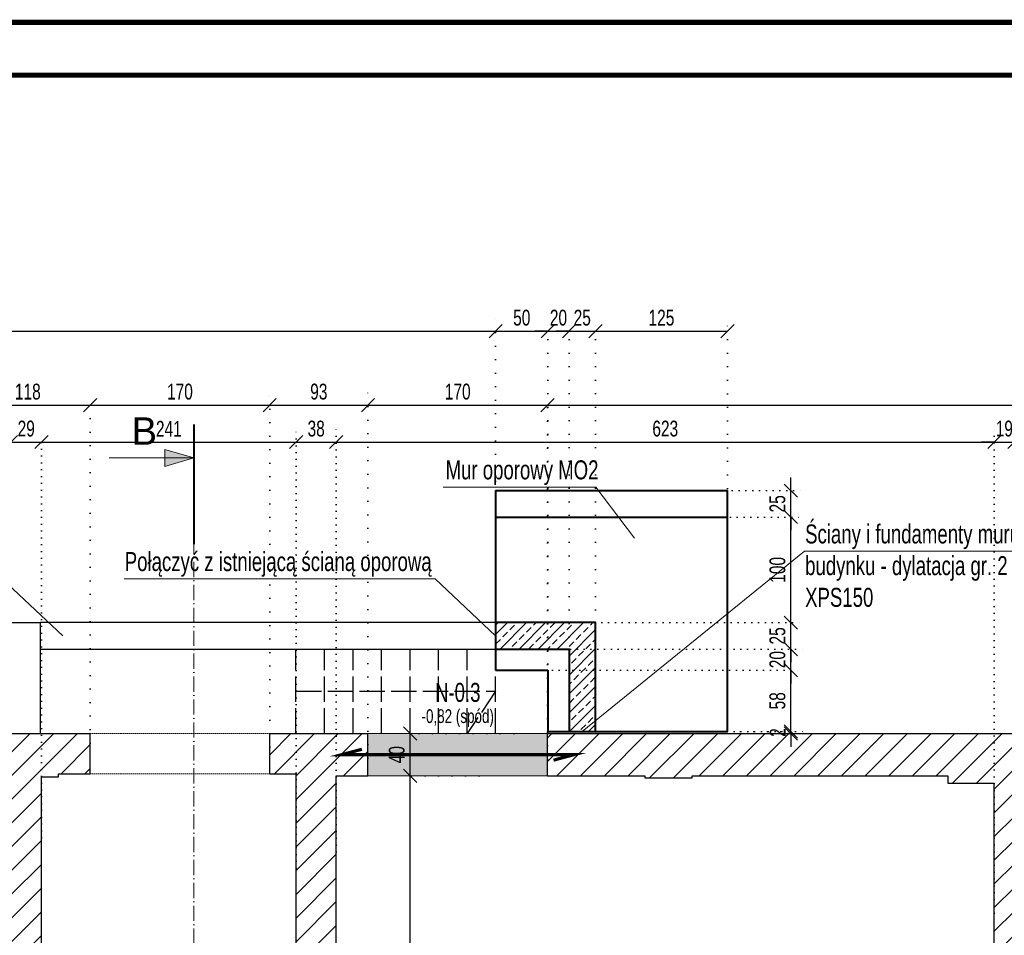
# Model space of a CAD drawing. Header units: millimetres. Extents: x 11149 to 111407, y -107619 to -23630.
# Tile 137 of 245: x 14237 to 15169, y -24497 to -23630. Entities that reach past the tile are written whole.
import ezdxf
from ezdxf.enums import TextEntityAlignment as Align

# ---------------------------------------------------------------- set-up
doc = ezdxf.new("R2010")
doc.units = ezdxf.units.MM
doc.header["$LTSCALE"] = 2
for name, pattern in [('ACAD_ISO02W100', [15, 12, -3]), ('ACAD_ISO10W100', [18, 12, -3, 0, -3]), ('DOT', [6.35, 0, -6.35]), ('HIDDEN', [9.525, 6.35, -3.175])]:
    doc.linetypes.add(name, pattern=pattern)
doc.layers.get('0').update_dxf_attribs({"plot": 0})
doc.layers.get('Defpoints').update_dxf_attribs({"color": 1})
for name, color, linetype, lineweight in [('0_OPIS', 7, 'Continuous', 13), ('A_TXT', 7, 'Continuous', 0), ('A_WYBURZENIA', 6, 'Continuous', 0), ('A_ściany mur', 2, 'Continuous', 30), ('e-cad_opisyNadproża', 7, 'Continuous', 9), ('e-cad_wymiary', 4, 'Continuous', 9), ('Opisy', 7, 'Continuous', 13)]:
    doc.layers.add(name, color=color, linetype=linetype, lineweight=lineweight)
doc.layers.add('3DPLAN_A_KRESKOWANIE 1', color=253, linetype='Continuous')
doc.layers.add('A_SCHODY', color=6, linetype='Continuous')
doc.styles.add('e-cad_1', font='arial.ttf', dxfattribs={"width": 0.7})
doc.styles.add('TABEL1', font='txt')
doc.dimstyles.new('e-cad_1_100_[cm]', dxfattribs={"dimscale": 10, "dimtxt": 1.5, "dimasz": 1.25, "dimexe": 1.25, "dimexo": 0.625, "dimgap": 0.5, "dimtad": 1, "dimdec": 0, "dimrnd": 1, "dimzin": 1, "dimtxsty": 'e-cad_1', "dimblk": 'OBLIQUE', "dimcen": 2.5, "dimclrd": 256, "dimclre": 252, "dimclrt": 7, "dimadec": 0, "dimazin": 0, "dimtfac": 1, "dimtix": 1, "dimtmove": 2, "dimatfit": 3, "dimldrblk": 'NONE', "dimfxl": 60, "dimfxlon": 1, "dimarcsym": 0})
pattern_1 = [(45, (12744.33, -25853.178), (-11.22532, 11.22532), [])]

# ---------------------------------------------------------------- blocks, each defined once
blk = doc.blocks.new('_OBLIQUE')
at = {"color": 0, "linetype": 'ByBlock', "lineweight": -2}
blk.add_line((-0.5, -0.5), (0.5, 0.5), dxfattribs=at)
blk = doc.blocks.new('*D951')
at = {"layer": 'Defpoints', "color": 0}
for p in [(14303.61, -23994.89), (14185.61, -24316.29), (14303.61, -24321.08)]:
    blk.add_point(p, dxfattribs=at)
at = {"layer": 'e-cad_wymiary', "color": 252, "linetype": 'DOT', "lineweight": -2}
for p, q in [((14185.61, -24310.04), (14185.61, -23982.39)), ((14303.61, -24314.83), (14303.61, -23982.39))]:
    blk.add_line(p, q, dxfattribs=at)
at = {"layer": 'e-cad_wymiary', "lineweight": -2}
blk.add_line((14185.61, -23994.89), (14303.61, -23994.89), dxfattribs=at)
at = {"layer": 'e-cad_wymiary', "lineweight": -2, "xscale": 12.5, "yscale": 12.5, "zscale": 12.5, "rotation": 180}
blk.add_blockref('_OBLIQUE', (14185.61, -23994.89), dxfattribs=at)
at = {"layer": 'e-cad_wymiary', "lineweight": -2, "xscale": 12.5, "yscale": 12.5, "zscale": 12.5}
blk.add_blockref('_OBLIQUE', (14303.61, -23994.89), dxfattribs=at)
at = {"layer": 'e-cad_wymiary', "color": 7, "insert": (14244.61, -23982.23), "char_height": 15, "attachment_point": 5, "style": 'e-cad_1'}
blk.add_mtext('118', dxfattribs=at)
blk = doc.blocks.new('_None')
blk = doc.blocks.new('*D952')
at = {"layer": 'Defpoints', "color": 0}
for p in [(14473.61, -23994.89), (14303.61, -24321.08), (14473.61, -24324.89)]:
    blk.add_point(p, dxfattribs=at)
at = {"layer": 'e-cad_wymiary', "color": 252, "linetype": 'DOT', "lineweight": -2}
for p, q in [((14303.61, -24314.83), (14303.61, -23982.39)), ((14473.61, -24318.64), (14473.61, -23982.39))]:
    blk.add_line(p, q, dxfattribs=at)
at = {"layer": 'e-cad_wymiary', "lineweight": -2}
blk.add_line((14303.61, -23994.89), (14473.61, -23994.89), dxfattribs=at)
at = {"layer": 'e-cad_wymiary', "lineweight": -2, "xscale": 12.5, "yscale": 12.5, "zscale": 12.5, "rotation": 180}
blk.add_blockref('_OBLIQUE', (14303.61, -23994.89), dxfattribs=at)
at = {"layer": 'e-cad_wymiary', "lineweight": -2, "xscale": 12.5, "yscale": 12.5, "zscale": 12.5}
blk.add_blockref('_OBLIQUE', (14473.61, -23994.89), dxfattribs=at)
at = {"layer": 'e-cad_wymiary', "color": 7, "insert": (14388.61, -23982.23), "char_height": 15, "attachment_point": 5, "style": 'e-cad_1'}
blk.add_mtext('170', dxfattribs=at)
blk = doc.blocks.new('*D953')
at = {"layer": 'Defpoints', "color": 0}
for p in [(14566.61, -23994.89), (14473.61, -24324.89), (14566.61, -24335.35)]:
    blk.add_point(p, dxfattribs=at)
at = {"layer": 'e-cad_wymiary', "color": 252, "linetype": 'DOT', "lineweight": -2}
for p, q in [((14473.61, -24318.64), (14473.61, -23982.39)), ((14566.61, -24329.1), (14566.61, -23982.39))]:
    blk.add_line(p, q, dxfattribs=at)
at = {"layer": 'e-cad_wymiary', "lineweight": -2}
blk.add_line((14473.61, -23994.89), (14566.61, -23994.89), dxfattribs=at)
at = {"layer": 'e-cad_wymiary', "lineweight": -2, "xscale": 12.5, "yscale": 12.5, "zscale": 12.5, "rotation": 180}
blk.add_blockref('_OBLIQUE', (14473.61, -23994.89), dxfattribs=at)
at = {"layer": 'e-cad_wymiary', "lineweight": -2, "xscale": 12.5, "yscale": 12.5, "zscale": 12.5}
blk.add_blockref('_OBLIQUE', (14566.61, -23994.89), dxfattribs=at)
at = {"layer": 'e-cad_wymiary', "color": 7, "insert": (14520.11, -23982.23), "char_height": 15, "attachment_point": 5, "style": 'e-cad_1'}
blk.add_mtext('93', dxfattribs=at)
blk = doc.blocks.new('*D954')
at = {"layer": 'Defpoints', "color": 0}
for p in [(14736.61, -23994.89), (14566.61, -24335.35), (14736.61, -24336.38)]:
    blk.add_point(p, dxfattribs=at)
at = {"layer": 'e-cad_wymiary', "color": 252, "linetype": 'DOT', "lineweight": -2}
for p, q in [((14566.61, -24329.1), (14566.61, -23982.39)), ((14736.61, -24330.13), (14736.61, -23982.39))]:
    blk.add_line(p, q, dxfattribs=at)
at = {"layer": 'e-cad_wymiary', "lineweight": -2}
blk.add_line((14566.61, -23994.89), (14736.61, -23994.89), dxfattribs=at)
at = {"layer": 'e-cad_wymiary', "lineweight": -2, "xscale": 12.5, "yscale": 12.5, "zscale": 12.5, "rotation": 180}
blk.add_blockref('_OBLIQUE', (14566.61, -23994.89), dxfattribs=at)
at = {"layer": 'e-cad_wymiary', "lineweight": -2, "xscale": 12.5, "yscale": 12.5, "zscale": 12.5}
blk.add_blockref('_OBLIQUE', (14736.61, -23994.89), dxfattribs=at)
at = {"layer": 'e-cad_wymiary', "color": 7, "insert": (14651.61, -23982.23), "char_height": 15, "attachment_point": 5, "style": 'e-cad_1'}
blk.add_mtext('170', dxfattribs=at)
blk = doc.blocks.new('*D955')
at = {"layer": 'Defpoints', "color": 0}
for p in [(16677.49, -23994.89), (14736.61, -24336.38), (16677.49, -24419.73)]:
    blk.add_point(p, dxfattribs=at)
at = {"layer": 'e-cad_wymiary', "color": 252, "linetype": 'DOT', "lineweight": -2}
for p, q in [((14736.61, -24330.13), (14736.61, -23982.39)), ((16677.49, -24413.48), (16677.49, -23982.39))]:
    blk.add_line(p, q, dxfattribs=at)
at = {"layer": 'e-cad_wymiary', "lineweight": -2}
blk.add_line((14736.61, -23994.89), (16677.49, -23994.89), dxfattribs=at)
at = {"layer": 'e-cad_wymiary', "lineweight": -2, "xscale": 12.5, "yscale": 12.5, "zscale": 12.5, "rotation": 180}
blk.add_blockref('_OBLIQUE', (14736.61, -23994.89), dxfattribs=at)
at = {"layer": 'e-cad_wymiary', "lineweight": -2, "xscale": 12.5, "yscale": 12.5, "zscale": 12.5}
blk.add_blockref('_OBLIQUE', (16677.49, -23994.89), dxfattribs=at)
at = {"layer": 'e-cad_wymiary', "color": 7, "insert": (15707.05, -23982.23), "char_height": 15, "attachment_point": 5, "style": 'e-cad_1'}
blk.add_mtext('1941', dxfattribs=at)
blk = doc.blocks.new('*D956')
at = {"layer": 'Defpoints', "color": 0}
for p in [(14687.49, -23924.89), (14687.49, -24137.25), (13681.49, -24263.34)]:
    blk.add_point(p, dxfattribs=at)
at = {"layer": 'e-cad_wymiary', "color": 252, "linetype": 'DOT', "lineweight": -2}
for p, q in [((13681.49, -24257.09), (13681.49, -23912.39)), ((14687.49, -24131), (14687.49, -23912.39))]:
    blk.add_line(p, q, dxfattribs=at)
at = {"layer": 'e-cad_wymiary', "lineweight": -2}
blk.add_line((13681.49, -23924.89), (14687.49, -23924.89), dxfattribs=at)
at = {"layer": 'e-cad_wymiary', "lineweight": -2, "xscale": 12.5, "yscale": 12.5, "zscale": 12.5, "rotation": 180}
blk.add_blockref('_OBLIQUE', (13681.49, -23924.89), dxfattribs=at)
at = {"layer": 'e-cad_wymiary', "lineweight": -2, "xscale": 12.5, "yscale": 12.5, "zscale": 12.5}
blk.add_blockref('_OBLIQUE', (14687.49, -23924.89), dxfattribs=at)
at = {"layer": 'e-cad_wymiary', "color": 7, "insert": (14184.49, -23912.23), "char_height": 15, "attachment_point": 5, "style": 'e-cad_1'}
blk.add_mtext('1006', dxfattribs=at)
blk = doc.blocks.new('*D957')
at = {"layer": 'Defpoints', "color": 0, "ltscale": 0.5}
for p in [(14737.01, -23924.89), (14687.49, -24137.25), (14737.01, -24259.06)]:
    blk.add_point(p, dxfattribs=at)
at = {"layer": 'e-cad_wymiary', "color": 252, "linetype": 'DOT', "lineweight": -2}
for p, q in [((14687.49, -24131), (14687.49, -23912.39)), ((14737.01, -24252.81), (14737.01, -23912.39))]:
    blk.add_line(p, q, dxfattribs=at)
at = {"layer": 'e-cad_wymiary', "lineweight": -2}
blk.add_line((14687.49, -23924.89), (14737.01, -23924.89), dxfattribs=at)
at = {"layer": 'e-cad_wymiary', "lineweight": -2, "ltscale": 0.5, "xscale": 12.5, "yscale": 12.5, "zscale": 12.5, "rotation": 180}
blk.add_blockref('_OBLIQUE', (14687.49, -23924.89), dxfattribs=at)
at = {"layer": 'e-cad_wymiary', "lineweight": -2, "ltscale": 0.5, "xscale": 12.5, "yscale": 12.5, "zscale": 12.5}
blk.add_blockref('_OBLIQUE', (14737.01, -23924.89), dxfattribs=at)
at = {"layer": 'e-cad_wymiary', "color": 7, "ltscale": 0.5, "insert": (14712.25, -23912.23), "char_height": 15, "attachment_point": 5, "style": 'e-cad_1'}
blk.add_mtext('50', dxfattribs=at)
blk = doc.blocks.new('*D958')
at = {"layer": 'Defpoints', "color": 0, "ltscale": 0.5}
for p in [(14757.01, -23924.89), (14737.01, -24259.06), (14757.01, -24259.06)]:
    blk.add_point(p, dxfattribs=at)
at = {"layer": 'e-cad_wymiary', "color": 252, "linetype": 'DOT', "lineweight": -2}
for p, q in [((14737.01, -24252.81), (14737.01, -23912.39)), ((14757.01, -24252.81), (14757.01, -23912.39))]:
    blk.add_line(p, q, dxfattribs=at)
at = {"layer": 'e-cad_wymiary', "lineweight": -2}
for p, q in [((14737.01, -23924.89), (14724.51, -23924.89)), ((14737.01, -23924.89), (14757.01, -23924.89)), ((14757.01, -23924.89), (14769.51, -23924.89))]:
    blk.add_line(p, q, dxfattribs=at)
at = {"layer": 'e-cad_wymiary', "lineweight": -2, "ltscale": 0.5, "xscale": 12.5, "yscale": 12.5, "zscale": 12.5}
blk.add_blockref('_OBLIQUE', (14737.01, -23924.89), dxfattribs=at)
at = {"layer": 'e-cad_wymiary', "lineweight": -2, "ltscale": 0.5, "xscale": 12.5, "yscale": 12.5, "zscale": 12.5, "rotation": 180}
blk.add_blockref('_OBLIQUE', (14757.01, -23924.89), dxfattribs=at)
at = {"layer": 'e-cad_wymiary', "color": 7, "ltscale": 0.5, "insert": (14747.01, -23912.23), "char_height": 15, "attachment_point": 5, "style": 'e-cad_1'}
blk.add_mtext('20', dxfattribs=at)
blk = doc.blocks.new('*D959')
at = {"layer": 'Defpoints', "color": 0}
for p in [(14782.01, -23924.89), (14757.01, -24259.06), (14782.01, -24259.06)]:
    blk.add_point(p, dxfattribs=at)
at = {"layer": 'e-cad_wymiary', "color": 252, "linetype": 'DOT', "lineweight": -2}
for p, q in [((14757.01, -24252.81), (14757.01, -23912.39)), ((14782.01, -24252.81), (14782.01, -23912.39))]:
    blk.add_line(p, q, dxfattribs=at)
at = {"layer": 'e-cad_wymiary', "lineweight": -2}
for p, q in [((14757.01, -23924.89), (14744.51, -23924.89)), ((14757.01, -23924.89), (14782.01, -23924.89)), ((14782.01, -23924.89), (14794.51, -23924.89))]:
    blk.add_line(p, q, dxfattribs=at)
at = {"layer": 'e-cad_wymiary', "lineweight": -2, "xscale": 12.5, "yscale": 12.5, "zscale": 12.5}
blk.add_blockref('_OBLIQUE', (14757.01, -23924.89), dxfattribs=at)
at = {"layer": 'e-cad_wymiary', "lineweight": -2, "xscale": 12.5, "yscale": 12.5, "zscale": 12.5, "rotation": 180}
blk.add_blockref('_OBLIQUE', (14782.01, -23924.89), dxfattribs=at)
at = {"layer": 'e-cad_wymiary', "color": 7, "insert": (14769.51, -23912.23), "char_height": 15, "attachment_point": 5, "style": 'e-cad_1'}
blk.add_mtext('25', dxfattribs=at)
blk = doc.blocks.new('*D960')
at = {"layer": 'Defpoints', "color": 0, "ltscale": 0.5}
for p in [(14907.01, -23924.89), (14782.01, -24259.06), (14907.01, -24259.18)]:
    blk.add_point(p, dxfattribs=at)
at = {"layer": 'e-cad_wymiary', "color": 252, "linetype": 'DOT', "lineweight": -2}
for p, q in [((14782.01, -24252.81), (14782.01, -23912.39)), ((14907.01, -24252.93), (14907.01, -23912.39))]:
    blk.add_line(p, q, dxfattribs=at)
at = {"layer": 'e-cad_wymiary', "lineweight": -2}
blk.add_line((14782.01, -23924.89), (14907.01, -23924.89), dxfattribs=at)
at = {"layer": 'e-cad_wymiary', "lineweight": -2, "ltscale": 0.5, "xscale": 12.5, "yscale": 12.5, "zscale": 12.5, "rotation": 180}
blk.add_blockref('_OBLIQUE', (14782.01, -23924.89), dxfattribs=at)
at = {"layer": 'e-cad_wymiary', "lineweight": -2, "ltscale": 0.5, "xscale": 12.5, "yscale": 12.5, "zscale": 12.5}
blk.add_blockref('_OBLIQUE', (14907.01, -23924.89), dxfattribs=at)
at = {"layer": 'e-cad_wymiary', "color": 7, "ltscale": 0.5, "insert": (14844.51, -23912.23), "char_height": 15, "attachment_point": 5, "style": 'e-cad_1'}
blk.add_mtext('125', dxfattribs=at)
blk = doc.blocks.new('*D961')
at = {"layer": 'Defpoints', "color": 0, "ltscale": 0.5}
for p in [(14849.02, -24303.89), (14849.02, -24305.89), (14967.01, -24303.89)]:
    blk.add_point(p, dxfattribs=at)
at = {"layer": 'e-cad_wymiary', "lineweight": -2}
for p, q in [((14967.01, -24303.89), (14967.01, -24291.39)), ((14967.01, -24305.89), (14967.01, -24303.89)), ((14967.01, -24305.89), (14967.01, -24318.39))]:
    blk.add_line(p, q, dxfattribs=at)
at = {"layer": 'e-cad_wymiary', "color": 252, "linetype": 'DOT', "lineweight": -2}
for p, q in [((14855.27, -24303.89), (14979.51, -24303.89)), ((14855.27, -24305.89), (14979.51, -24305.89))]:
    blk.add_line(p, q, dxfattribs=at)
at = {"layer": 'e-cad_wymiary', "lineweight": -2, "ltscale": 0.5, "xscale": 12.5, "yscale": 12.5, "zscale": 12.5}
for p, rotation in [((14967.01, -24303.89), 270), ((14967.01, -24305.89), 90)]:
    blk.add_blockref('_OBLIQUE', p, dxfattribs=dict(at, rotation=rotation))
at = {"layer": 'e-cad_wymiary', "color": 7, "ltscale": 0.5, "insert": (14954.48, -24304.89), "char_height": 15, "attachment_point": 5, "rotation": 90, "style": 'e-cad_1'}
blk.add_mtext('2', dxfattribs=at)
blk = doc.blocks.new('*D1015')
at = {"layer": 'Defpoints', "color": 0}
for p in [(14606.57, -24345.9), (14678.09, -24345.9), (14530.5, -24701.9)]:
    blk.add_point(p, dxfattribs=at)
at = {"layer": 'e-cad_wymiary', "color": 252, "linetype": 'DOT', "lineweight": -2}
for p, q in [((14671.84, -24345.9), (14594.07, -24345.9)), ((14536.75, -24701.9), (14619.07, -24701.9))]:
    blk.add_line(p, q, dxfattribs=at)
at = {"layer": 'e-cad_wymiary', "lineweight": -2}
blk.add_line((14606.57, -24701.9), (14606.57, -24345.9), dxfattribs=at)
at = {"layer": 'e-cad_wymiary', "lineweight": -2, "xscale": 12.5, "yscale": 12.5, "zscale": 12.5}
for p, rotation in [((14606.57, -24345.9), 90), ((14606.57, -24701.9), 270)]:
    blk.add_blockref('_OBLIQUE', p, dxfattribs=dict(at, rotation=rotation))
at = {"layer": 'e-cad_wymiary', "color": 7, "insert": (14593.91, -24523.9), "char_height": 15, "attachment_point": 5, "rotation": 90, "style": 'e-cad_1'}
blk.add_mtext('356', dxfattribs=at)
blk = doc.blocks.new('*D1016')
at = {"layer": 'Defpoints', "color": 0}
for p in [(14606.57, -24305.89), (14710.87, -24305.89), (14678.09, -24345.9)]:
    blk.add_point(p, dxfattribs=at)
at = {"layer": 'e-cad_wymiary', "color": 252, "linetype": 'DOT', "lineweight": -2}
for p, q in [((14704.62, -24305.89), (14594.07, -24305.89)), ((14671.84, -24345.9), (14594.07, -24345.9))]:
    blk.add_line(p, q, dxfattribs=at)
at = {"layer": 'e-cad_wymiary', "lineweight": -2}
blk.add_line((14606.57, -24345.9), (14606.57, -24305.89), dxfattribs=at)
at = {"layer": 'e-cad_wymiary', "lineweight": -2, "xscale": 12.5, "yscale": 12.5, "zscale": 12.5}
for p, rotation in [((14606.57, -24305.89), 90), ((14606.57, -24345.9), 270)]:
    blk.add_blockref('_OBLIQUE', p, dxfattribs=dict(at, rotation=rotation))
at = {"layer": 'e-cad_wymiary', "color": 7, "insert": (14593.91, -24325.89), "char_height": 15, "attachment_point": 5, "rotation": 90, "style": 'e-cad_1'}
blk.add_mtext('40', dxfattribs=at)
blk = doc.blocks.new('*D1058')
at = {"layer": 'Defpoints', "color": 0, "ltscale": 0.5}
for p in [(14257.61, -24029.89), (14228.61, -24390.64), (14257.61, -24410.54)]:
    blk.add_point(p, dxfattribs=at)
at = {"layer": 'e-cad_wymiary', "color": 252, "linetype": 'DOT', "lineweight": -2, "ltscale": 0.5}
for p, q in [((14228.61, -24384.39), (14228.61, -24017.39)), ((14257.61, -24404.29), (14257.61, -24017.39))]:
    blk.add_line(p, q, dxfattribs=at)
at = {"layer": 'e-cad_wymiary', "lineweight": -2, "ltscale": 0.5}
blk.add_line((14228.61, -24029.89), (14257.61, -24029.89), dxfattribs=at)
at = {"layer": 'e-cad_wymiary', "lineweight": -2, "ltscale": 0.5, "xscale": 12.5, "yscale": 12.5, "zscale": 12.5, "rotation": 180}
blk.add_blockref('_OBLIQUE', (14228.61, -24029.89), dxfattribs=at)
at = {"layer": 'e-cad_wymiary', "lineweight": -2, "ltscale": 0.5, "xscale": 12.5, "yscale": 12.5, "zscale": 12.5}
blk.add_blockref('_OBLIQUE', (14257.61, -24029.89), dxfattribs=at)
at = {"layer": 'e-cad_wymiary', "color": 7, "ltscale": 0.5, "insert": (14243.11, -24017.23), "char_height": 15, "attachment_point": 5, "style": 'e-cad_1'}
blk.add_mtext('29', dxfattribs=at)
blk = doc.blocks.new('*D1059')
at = {"layer": 'Defpoints', "color": 0, "ltscale": 0.5}
for p in [(14498.61, -24029.89), (14257.61, -24410.54), (14498.61, -24439.49)]:
    blk.add_point(p, dxfattribs=at)
at = {"layer": 'e-cad_wymiary', "color": 252, "linetype": 'DOT', "lineweight": -2, "ltscale": 0.5}
for p, q in [((14257.61, -24404.29), (14257.61, -24017.39)), ((14498.61, -24433.24), (14498.61, -24017.39))]:
    blk.add_line(p, q, dxfattribs=at)
at = {"layer": 'e-cad_wymiary', "lineweight": -2, "ltscale": 0.5}
blk.add_line((14257.61, -24029.89), (14498.61, -24029.89), dxfattribs=at)
at = {"layer": 'e-cad_wymiary', "lineweight": -2, "ltscale": 0.5, "xscale": 12.5, "yscale": 12.5, "zscale": 12.5, "rotation": 180}
blk.add_blockref('_OBLIQUE', (14257.61, -24029.89), dxfattribs=at)
at = {"layer": 'e-cad_wymiary', "lineweight": -2, "ltscale": 0.5, "xscale": 12.5, "yscale": 12.5, "zscale": 12.5}
blk.add_blockref('_OBLIQUE', (14498.61, -24029.89), dxfattribs=at)
at = {"layer": 'e-cad_wymiary', "color": 7, "ltscale": 0.5, "insert": (14378.11, -24017.36), "char_height": 15, "attachment_point": 5, "style": 'e-cad_1'}
blk.add_mtext('241', dxfattribs=at)
blk = doc.blocks.new('*D1060')
at = {"layer": 'Defpoints', "color": 0, "ltscale": 0.5}
for p in [(14536.61, -24029.89), (14536.61, -24424.11), (14498.61, -24439.49)]:
    blk.add_point(p, dxfattribs=at)
at = {"layer": 'e-cad_wymiary', "color": 252, "linetype": 'DOT', "lineweight": -2, "ltscale": 0.5}
for p, q in [((14498.61, -24433.24), (14498.61, -24017.39)), ((14536.61, -24417.86), (14536.61, -24017.39))]:
    blk.add_line(p, q, dxfattribs=at)
at = {"layer": 'e-cad_wymiary', "lineweight": -2, "ltscale": 0.5}
blk.add_line((14498.61, -24029.89), (14536.61, -24029.89), dxfattribs=at)
at = {"layer": 'e-cad_wymiary', "lineweight": -2, "ltscale": 0.5, "xscale": 12.5, "yscale": 12.5, "zscale": 12.5, "rotation": 180}
blk.add_blockref('_OBLIQUE', (14498.61, -24029.89), dxfattribs=at)
at = {"layer": 'e-cad_wymiary', "lineweight": -2, "ltscale": 0.5, "xscale": 12.5, "yscale": 12.5, "zscale": 12.5}
blk.add_blockref('_OBLIQUE', (14536.61, -24029.89), dxfattribs=at)
at = {"layer": 'e-cad_wymiary', "color": 7, "ltscale": 0.5, "insert": (14517.61, -24017.23), "char_height": 15, "attachment_point": 5, "style": 'e-cad_1'}
blk.add_mtext('38', dxfattribs=at)
blk = doc.blocks.new('*D1061')
at = {"layer": 'Defpoints', "color": 0, "ltscale": 0.5}
for p in [(15159.61, -24029.89), (14536.61, -24424.11), (15159.61, -24482.01)]:
    blk.add_point(p, dxfattribs=at)
at = {"layer": 'e-cad_wymiary', "color": 252, "linetype": 'DOT', "lineweight": -2, "ltscale": 0.5}
for p, q in [((14536.61, -24417.86), (14536.61, -24017.39)), ((15159.61, -24475.76), (15159.61, -24017.39))]:
    blk.add_line(p, q, dxfattribs=at)
at = {"layer": 'e-cad_wymiary', "lineweight": -2, "ltscale": 0.5}
blk.add_line((14536.61, -24029.89), (15159.61, -24029.89), dxfattribs=at)
at = {"layer": 'e-cad_wymiary', "lineweight": -2, "ltscale": 0.5, "xscale": 12.5, "yscale": 12.5, "zscale": 12.5, "rotation": 180}
blk.add_blockref('_OBLIQUE', (14536.61, -24029.89), dxfattribs=at)
at = {"layer": 'e-cad_wymiary', "lineweight": -2, "ltscale": 0.5, "xscale": 12.5, "yscale": 12.5, "zscale": 12.5}
blk.add_blockref('_OBLIQUE', (15159.61, -24029.89), dxfattribs=at)
at = {"layer": 'e-cad_wymiary', "color": 7, "ltscale": 0.5, "insert": (14848.11, -24017.23), "char_height": 15, "attachment_point": 5, "style": 'e-cad_1'}
blk.add_mtext('623', dxfattribs=at)
blk = doc.blocks.new('*D1062')
at = {"layer": 'Defpoints', "color": 0, "ltscale": 0.5}
for p in [(15178.61, -24029.89), (15159.61, -24482.01), (15178.61, -24482.01)]:
    blk.add_point(p, dxfattribs=at)
at = {"layer": 'e-cad_wymiary', "color": 252, "linetype": 'DOT', "lineweight": -2, "ltscale": 0.5}
for p, q in [((15159.61, -24475.76), (15159.61, -24017.39)), ((15178.61, -24475.76), (15178.61, -24017.39))]:
    blk.add_line(p, q, dxfattribs=at)
at = {"layer": 'e-cad_wymiary', "lineweight": -2, "ltscale": 0.5}
for p, q in [((15159.61, -24029.89), (15147.11, -24029.89)), ((15159.61, -24029.89), (15178.61, -24029.89)), ((15178.61, -24029.89), (15191.11, -24029.89))]:
    blk.add_line(p, q, dxfattribs=at)
at = {"layer": 'e-cad_wymiary', "lineweight": -2, "ltscale": 0.5, "xscale": 12.5, "yscale": 12.5, "zscale": 12.5}
blk.add_blockref('_OBLIQUE', (15159.61, -24029.89), dxfattribs=at)
at = {"layer": 'e-cad_wymiary', "lineweight": -2, "ltscale": 0.5, "xscale": 12.5, "yscale": 12.5, "zscale": 12.5, "rotation": 180}
blk.add_blockref('_OBLIQUE', (15178.61, -24029.89), dxfattribs=at)
at = {"layer": 'e-cad_wymiary', "color": 7, "ltscale": 0.5, "insert": (15169.11, -24017.23), "char_height": 15, "attachment_point": 5, "style": 'e-cad_1'}
blk.add_mtext('19', dxfattribs=at)
blk = doc.blocks.new('*D1222')
at = {"layer": 'Defpoints', "color": 0, "ltscale": 0.5}
for p in [(14722.13, -24245.89), (14967.01, -24245.89), (14849.02, -24303.89)]:
    blk.add_point(p, dxfattribs=at)
at = {"layer": 'e-cad_wymiary', "color": 252, "linetype": 'DOT', "lineweight": -2, "ltscale": 0.5}
for p, q in [((14728.38, -24245.89), (14979.51, -24245.89)), ((14855.27, -24303.89), (14979.51, -24303.89))]:
    blk.add_line(p, q, dxfattribs=at)
at = {"layer": 'e-cad_wymiary', "lineweight": -2, "ltscale": 0.5}
blk.add_line((14967.01, -24303.89), (14967.01, -24245.89), dxfattribs=at)
at = {"layer": 'e-cad_wymiary', "lineweight": -2, "ltscale": 0.5, "xscale": 12.5, "yscale": 12.5, "zscale": 12.5}
for p, rotation in [((14967.01, -24245.89), 90), ((14967.01, -24303.89), 270)]:
    blk.add_blockref('_OBLIQUE', p, dxfattribs=dict(at, rotation=rotation))
at = {"layer": 'e-cad_wymiary', "color": 7, "ltscale": 0.5, "insert": (14954.35, -24274.89), "char_height": 15, "attachment_point": 5, "rotation": 90, "style": 'e-cad_1'}
blk.add_mtext('58', dxfattribs=at)
blk = doc.blocks.new('*D1223')
at = {"layer": 'Defpoints', "color": 0, "ltscale": 0.5}
for p in [(14739.27, -24225.89), (14967.01, -24225.89), (14722.13, -24245.89)]:
    blk.add_point(p, dxfattribs=at)
at = {"layer": 'e-cad_wymiary', "lineweight": -2, "ltscale": 0.5}
for p, q in [((14967.01, -24225.89), (14967.01, -24213.39)), ((14967.01, -24245.89), (14967.01, -24225.89)), ((14967.01, -24245.89), (14967.01, -24258.39))]:
    blk.add_line(p, q, dxfattribs=at)
at = {"layer": 'e-cad_wymiary', "color": 252, "linetype": 'DOT', "lineweight": -2, "ltscale": 0.5}
for p, q in [((14745.52, -24225.89), (14979.51, -24225.89)), ((14728.38, -24245.89), (14979.51, -24245.89))]:
    blk.add_line(p, q, dxfattribs=at)
at = {"layer": 'e-cad_wymiary', "lineweight": -2, "ltscale": 0.5, "xscale": 12.5, "yscale": 12.5, "zscale": 12.5}
for p, rotation in [((14967.01, -24225.89), 270), ((14967.01, -24245.89), 90)]:
    blk.add_blockref('_OBLIQUE', p, dxfattribs=dict(at, rotation=rotation))
at = {"layer": 'e-cad_wymiary', "color": 7, "ltscale": 0.5, "insert": (14954.35, -24235.89), "char_height": 15, "attachment_point": 5, "rotation": 90, "style": 'e-cad_1'}
blk.add_mtext('20', dxfattribs=at)
blk = doc.blocks.new('*D1224')
at = {"layer": 'Defpoints', "color": 0, "ltscale": 0.5}
for p in [(14749.56, -24200.89), (14967.01, -24200.89), (14739.27, -24225.89)]:
    blk.add_point(p, dxfattribs=at)
at = {"layer": 'e-cad_wymiary', "lineweight": -2, "ltscale": 0.5}
for p, q in [((14967.01, -24200.89), (14967.01, -24188.39)), ((14967.01, -24225.89), (14967.01, -24200.89)), ((14967.01, -24225.89), (14967.01, -24238.39))]:
    blk.add_line(p, q, dxfattribs=at)
at = {"layer": 'e-cad_wymiary', "color": 252, "linetype": 'DOT', "lineweight": -2, "ltscale": 0.5}
for p, q in [((14755.81, -24200.89), (14979.51, -24200.89)), ((14745.52, -24225.89), (14979.51, -24225.89))]:
    blk.add_line(p, q, dxfattribs=at)
at = {"layer": 'e-cad_wymiary', "lineweight": -2, "ltscale": 0.5, "xscale": 12.5, "yscale": 12.5, "zscale": 12.5}
for p, rotation in [((14967.01, -24200.89), 270), ((14967.01, -24225.89), 90)]:
    blk.add_blockref('_OBLIQUE', p, dxfattribs=dict(at, rotation=rotation))
at = {"layer": 'e-cad_wymiary', "color": 7, "ltscale": 0.5, "insert": (14954.35, -24213.39), "char_height": 15, "attachment_point": 5, "rotation": 90, "style": 'e-cad_1'}
blk.add_mtext('25', dxfattribs=at)
blk = doc.blocks.new('*D1225')
at = {"layer": 'Defpoints', "color": 0, "ltscale": 0.5}
for p in [(14839.12, -24100.89), (14967.01, -24100.89), (14749.56, -24200.89)]:
    blk.add_point(p, dxfattribs=at)
at = {"layer": 'e-cad_wymiary', "color": 252, "linetype": 'DOT', "lineweight": -2, "ltscale": 0.5}
for p, q in [((14845.37, -24100.89), (14979.51, -24100.89)), ((14755.81, -24200.89), (14979.51, -24200.89))]:
    blk.add_line(p, q, dxfattribs=at)
at = {"layer": 'e-cad_wymiary', "lineweight": -2, "ltscale": 0.5}
blk.add_line((14967.01, -24200.89), (14967.01, -24100.89), dxfattribs=at)
at = {"layer": 'e-cad_wymiary', "lineweight": -2, "ltscale": 0.5, "xscale": 12.5, "yscale": 12.5, "zscale": 12.5}
for p, rotation in [((14967.01, -24100.89), 90), ((14967.01, -24200.89), 270)]:
    blk.add_blockref('_OBLIQUE', p, dxfattribs=dict(at, rotation=rotation))
at = {"layer": 'e-cad_wymiary', "color": 7, "ltscale": 0.5, "insert": (14954.35, -24150.89), "char_height": 15, "attachment_point": 5, "rotation": 90, "style": 'e-cad_1'}
blk.add_mtext('100', dxfattribs=at)
blk = doc.blocks.new('*D1226')
at = {"layer": 'Defpoints', "color": 0, "ltscale": 0.5}
for p in [(14847.26, -24075.89), (14967.01, -24075.89), (14839.12, -24100.89)]:
    blk.add_point(p, dxfattribs=at)
at = {"layer": 'e-cad_wymiary', "lineweight": -2, "ltscale": 0.5}
for p, q in [((14967.01, -24075.89), (14967.01, -24063.39)), ((14967.01, -24100.89), (14967.01, -24075.89)), ((14967.01, -24100.89), (14967.01, -24113.39))]:
    blk.add_line(p, q, dxfattribs=at)
at = {"layer": 'e-cad_wymiary', "color": 252, "linetype": 'DOT', "lineweight": -2, "ltscale": 0.5}
for p, q in [((14853.51, -24075.89), (14979.51, -24075.89)), ((14845.37, -24100.89), (14979.51, -24100.89))]:
    blk.add_line(p, q, dxfattribs=at)
at = {"layer": 'e-cad_wymiary', "lineweight": -2, "ltscale": 0.5, "xscale": 12.5, "yscale": 12.5, "zscale": 12.5}
for p, rotation in [((14967.01, -24075.89), 270), ((14967.01, -24100.89), 90)]:
    blk.add_blockref('_OBLIQUE', p, dxfattribs=dict(at, rotation=rotation))
at = {"layer": 'e-cad_wymiary', "color": 7, "ltscale": 0.5, "insert": (14954.35, -24088.39), "char_height": 15, "attachment_point": 5, "rotation": 90, "style": 'e-cad_1'}
blk.add_mtext('25', dxfattribs=at)

msp = doc.modelspace()

# ---------------------------------------------------------------- hatches: boundary and pattern name
at = {"layer": '3DPLAN_A_KRESKOWANIE 1', "transparency": 33554687}
h = msp.add_hatch(dxfattribs=at)
h.set_pattern_fill('ANSI31', color=256, scale=5, style=0)
h.set_pattern_definition(pattern_1)
h.paths.add_polyline_path([(14172.61, -24951.89), (14273.61, -24951.89), (14273.61, -24947.89), (14380.61, -24947.89), (14380.61, -24912.89), (14273.61, -24912.89), (14273.61, -24907.89), (14257.61, -24907.89), (14257.61, -24346.89), (14273.61, -24346.89), (14273.61, -24343.89), (14303.61, -24343.89), (14303.61, -24305.89), (14256.49, -24305.89), (14231.49, -24305.89), (14185.61, -24305.89), (14185.61, -24346.89), (14228.61, -24346.89), (14228.61, -24924.89), (14172.61, -24924.89)])
h = msp.add_hatch(dxfattribs=at)
h.set_pattern_fill('ANSI31', color=256, scale=5, style=0)
h.set_pattern_definition(pattern_1)
h.paths.add_polyline_path([(14473.61, -24343.89), (14473.61, -24305.89), (14498.49, -24305.89), (14525.49, -24305.89), (14552.49, -24305.89), (14566.61, -24305.89), (14566.61, -24345.9), (14536.61, -24345.9), (14536.61, -24701.9), (14498.61, -24701.9), (14498.61, -24343.89)])
h = msp.add_hatch(dxfattribs=at)
h.set_pattern_fill('ANSI31', color=256, scale=5, style=0)
h.set_pattern_definition(pattern_1)
h.paths.add_polyline_path([(14736.61, -24305.89), (14782.01, -24305.89), (16677.49, -24305.89), (16677.49, -25884.89), (15707.49, -25884.89), (15682.61, -25884.89), (15682.61, -25818.89), (15701.61, -25818.89), (15735.61, -25818.89), (15735.61, -25246.89), (15701.61, -25246.89), (15679.61, -25246.89), (15679.61, -25216.89), (15679.61, -25215.89), (15694.61, -25215.89), (15704.61, -25215.89), (16023.61, -25215.89), (16034.61, -25205.89), (16034.61, -24957.89), (16023.61, -24947.89), (15704.61, -24947.89), (15694.61, -24947.89), (15611.38, -24947.89), (15609.77, -24947.89), (15611.38, -24947.89), (15611.38, -24911.89), (16012.61, -24911.89), (16012.61, -24903.89), (16079.61, -24903.89), (16079.61, -24911.89), (16638.61, -24911.89), (16638.61, -24345.89), (16079.61, -24345.89), (16079.61, -24353.89), (16012.61, -24353.89), (16012.61, -24345.89), (15476.61, -24345.89), (15476.61, -24693.89), (15447.61, -24693.89), (15447.61, -24352.89), (15429.61, -24352.89), (15429.61, -24345.89), (15178.61, -24345.89), (15178.61, -24916.89), (15234.61, -24916.89), (15234.61, -24944.89), (14880.61, -24944.89), (14864.61, -24962.89), (14864.61, -25016.89), (14835.61, -25016.89), (14835.61, -24963.89), (14819.61, -24947.89), (14803.61, -24947.89), (14803.61, -24914.9), (14826.61, -24914.9), (14826.61, -24901.9), (14899.61, -24901.9), (14899.61, -24914.9), (15159.61, -24914.9), (15159.61, -24352.9), (15115.61, -24352.9), (15115.61, -24345.9), (14873.61, -24345.9), (14873.61, -24347.9), (14828.61, -24347.9), (14828.61, -24345.9), (14736.61, -24345.9)])
h.paths.add_polyline_path([(15760.61, -25246.89), (15760.61, -25818.89), (16638.61, -25818.89), (16638.61, -24947.89), (16079.61, -24947.89), (16079.61, -25246.89)], flags=16)
at = {"layer": 'A_TXT', "ltscale": 0.2}
h = msp.add_hatch(color=256, dxfattribs=at)
h.paths.add_polyline_path([(14374.28, -24044.91), (14401.86, -24044.91), (14374.28, -24036.92)])
h.paths.add_polyline_path([(14374.28, -24052.9), (14401.86, -24044.91), (14374.28, -24044.91)])
at = {"layer": 'A_WYBURZENIA', "transparency": 33554687}
h = msp.add_hatch(dxfattribs=at)
h.set_pattern_fill('DOTS', color=256)
h.set_pattern_definition([(0, (-9271.9241, -5124.0708), (0.79375, 1.5875), [0, -1.5875])])
h.paths.add_polyline_path([(14566.61, -24345.9), (14566.61, -24305.89), (14579.49, -24305.89), (14606.49, -24305.89), (14633.49, -24305.89), (14660.49, -24305.89), (14687.49, -24305.89), (14736.61, -24305.89), (14736.61, -24345.9)])
at = {"layer": 'e-cad_wymiary', "ltscale": 0.02}
h = msp.add_hatch(dxfattribs=at)
h.set_pattern_fill('ANSI33', color=3, scale=2)
h.set_pattern_definition([(45, (12714.071, -24102.213), (-8.98026, 8.98026), []), (45, (12723.052, -24102.213), (-8.98026, 8.98026), [6.35, -3.175])])
h.paths.add_polyline_path([(14687.49, -24225.89), (14687.49, -24200.89), (14782.01, -24200.89), (14782.01, -24303.89), (14757.01, -24303.89), (14757.01, -24225.89)])

# ---------------------------------------------------------------- linework, layer by layer
at = {"layer": '0_OPIS', "const_width": 5}
for points in [[(11151.87, -23632.55), (17451.87, -23632.55), (17451.87, -26602.55), (11151.87, -26602.55)], [(11451.87, -23682.55), (17401.87, -23682.55), (17401.87, -26552.55), (11451.87, -26552.55)]]:
    msp.add_lwpolyline(points, close=True, dxfattribs=at)
at = {"layer": 'A_SCHODY'}
for p, q in [((13681.49, -24200.89), (14256.49, -24200.89)), ((14687.49, -24200.89), (14256.49, -24200.89)), ((14256.49, -24225.89), (14256.49, -24200.89)), ((14256.49, -24305.89), (14256.49, -24225.89)), ((14256.49, -24225.89), (14687.49, -24225.89))]:
    msp.add_line(p, q, dxfattribs=at)
at = {"layer": 'A_SCHODY', "linetype": 'ACAD_ISO02W100'}
for p, q in [((14687.49, -24305.89), (14687.49, -24200.89)), ((14498.49, -24305.89), (14498.49, -24225.89)), ((14525.49, -24305.89), (14525.49, -24225.89)), ((14552.49, -24305.89), (14552.49, -24225.89)), ((14579.49, -24305.89), (14579.49, -24225.89)), ((14606.49, -24305.89), (14606.49, -24225.89)), ((14633.49, -24305.89), (14633.49, -24225.89)), ((14660.49, -24305.89), (14660.49, -24225.89)), ((14498.49, -24265.89), (14687.49, -24265.89)), ((14687.49, -24265.89), (14660.49, -24305.89))]:
    msp.add_line(p, q, dxfattribs=at)
at = {"layer": 'A_TXT', "linetype": 'ACAD_ISO10W100', "ltscale": 0.6}
msp.add_line((14401.86, -24013.17), (14401.86, -24826.51), dxfattribs=at)
at = {"layer": 'A_TXT', "ltscale": 0.2}
for p, q in [((14401.86, -24044.91), (14374.28, -24036.92)), ((14374.28, -24036.92), (14374.28, -24044.91)), ((14401.86, -24044.91), (14321.6, -24044.91)), ((14374.28, -24052.9), (14374.28, -24044.91)), ((14401.86, -24044.91), (14374.28, -24052.9))]:
    msp.add_line(p, q, dxfattribs=at)
at = {"layer": 'A_TXT', "lineweight": 35, "ltscale": 0.2, "const_width": 2}
msp.add_lwpolyline([(14401.86, -24013.17), (14401.86, -24126.77)], dxfattribs=at)
at = {"layer": 'A_WYBURZENIA'}
for p, q in [((14566.61, -24305.89), (14736.61, -24305.89)), ((14566.61, -24345.9), (14736.61, -24345.9))]:
    msp.add_line(p, q, dxfattribs=at)
at = {"layer": 'A_ściany mur', "color": 5, "lineweight": 40, "ltscale": 0.1}
for p, q in [((14687.49, -24075.89), (14687.49, -24245.89)), ((14687.49, -24075.89), (14907.01, -24075.89)), ((14907.01, -24303.89), (14907.01, -24075.89)), ((14687.49, -24100.89), (14907.01, -24100.89)), ((14687.49, -24245.89), (14737.01, -24245.89)), ((14737.01, -24245.89), (14737.01, -24303.89)), ((14737.01, -24303.89), (14907.01, -24303.89))]:
    msp.add_line(p, q, dxfattribs=at)
at = {"layer": 'A_ściany mur', "ltscale": 0.1}
for p, q in [((14185.61, -24305.89), (14303.61, -24305.89)), ((14303.61, -24343.89), (14303.61, -24305.89)), ((14473.61, -24343.89), (14473.61, -24305.89)), ((14473.61, -24305.89), (14566.61, -24305.89)), ((14566.61, -24345.9), (14566.61, -24305.89)), ((14736.61, -24345.9), (14736.61, -24305.89)), ((14736.61, -24305.89), (16677.49, -24305.89)), ((14257.61, -24907.89), (14257.61, -24346.89)), ((14257.61, -24346.89), (14273.61, -24346.89)), ((14273.61, -24346.89), (14273.61, -24343.89)), ((14273.61, -24343.89), (14303.61, -24343.89)), ((14473.61, -24343.89), (14498.61, -24343.89)), ((14498.61, -24701.9), (14498.61, -24343.89)), ((14536.61, -24345.9), (14566.61, -24345.9)), ((14536.61, -24701.9), (14536.61, -24345.9)), ((14736.61, -24345.9), (14828.61, -24345.9)), ((14828.61, -24345.9), (14828.61, -24347.9)), ((14828.61, -24347.9), (14873.61, -24347.9)), ((14873.61, -24347.9), (14873.61, -24345.9)), ((14873.61, -24345.9), (15115.61, -24345.9)), ((15115.61, -24345.9), (15115.61, -24352.9)), ((15115.61, -24352.9), (15159.61, -24352.9)), ((15159.61, -24914.9), (15159.61, -24352.9))]:
    msp.add_line(p, q, dxfattribs=at)
at = {"layer": 'A_ściany mur', "color": 4, "linetype": 'HIDDEN', "lineweight": 5, "ltscale": 0.1}
for p, q in [((14303.61, -24305.89), (14473.61, -24305.89)), ((14303.61, -24343.89), (14473.61, -24343.89))]:
    msp.add_line(p, q, dxfattribs=at)
at = {"layer": 'A_ściany mur', "color": 161, "lineweight": 40, "ltscale": 0.1}
msp.add_lwpolyline([(14687.49, -24225.89), (14757.01, -24225.89), (14757.01, -24303.89), (14782.01, -24303.89), (14782.01, -24200.89), (14687.49, -24200.89), (14687.49, -24225.89)], dxfattribs=at)
at = {"layer": 'Opisy'}
for points in [[(14637.98, -24072.62), (14782.41, -24072.62), (14819.12, -24121)], [(13798.89, -24159.44), (14220.44, -24159.44), (14277.8, -24213.39)], [(14335.78, -24159.44), (14630.12, -24159.44), (14687.49, -24213.39)]]:
    msp.add_lwpolyline(points, dxfattribs=at)
at = {"layer": 'Opisy', "color": 161, "const_width": 3}
msp.add_lwpolyline([(14742.29, -24331.07), (14761.61, -24325.89), (14541.61, -24325.89), (14560.92, -24320.72)], dxfattribs=at)

# ---------------------------------------------------------------- texts
at = {"layer": 'A_TXT', "ltscale": 0.2, "insert": (14342.75, -24032.48), "char_height": 26, "width": 72.9007, "attachment_point": 7, "style": 'TABEL1'}
msp.add_mtext('{\\fArial|b0|i0|c238|p34;B}', dxfattribs=at)
at = {"layer": 'e-cad_opisyNadproża', "ltscale": 0.08, "style": 'e-cad_1', "width": 0.7}
for s, height, p in [('N-0.3', 18, (14651.61, -24257.89)), ('-0,82 (spód)', 13, (14651.61, -24282.89))]:
    msp.add_text(s, height=height, dxfattribs=at).set_placement(p, align=Align.TOP_CENTER)
at = {"layer": 'Opisy', "char_height": 18, "width": 428.6874, "attachment_point": 1, "style": 'e-cad_1'}
for s, insert in [('Mur oporowy MO2', (14640.12, -24047.22)), ('Połączyć z istniejącą ścianą oporową', (14336.38, -24134.04))]:
    msp.add_mtext(s, dxfattribs=dict(at, insert=insert))

# ---------------------------------------------------------------- dimensions: what is measured, and where the dimension line sits
at = {"layer": 'e-cad_wymiary'}
for base, p1, p2, picture, middle in [((14687.49, -23924.89), (13681.49, -24263.34), (14687.49, -24137.25), '*D956', (14184.49, -23912.23)), ((14737.01, -23924.89), (14687.49, -24137.25), (14737.01, -24259.06), '*D957', (14712.25, -23912.23)), ((14757.01, -23924.89), (14737.01, -24259.06), (14757.01, -24259.06), '*D958', (14747.01, -23912.23)), ((14782.01, -23924.89), (14757.01, -24259.06), (14782.01, -24259.06), '*D959', (14769.51, -23912.23)), ((14907.01, -23924.89), (14782.01, -24259.06), (14907.01, -24259.18), '*D960', (14844.51, -23912.23)), ((14303.61, -23994.89), (14185.61, -24316.29), (14303.61, -24321.08), '*D951', (14244.61, -23982.23)), ((14473.61, -23994.89), (14303.61, -24321.08), (14473.61, -24324.89), '*D952', (14388.61, -23982.23)), ((14566.61, -23994.89), (14473.61, -24324.89), (14566.61, -24335.35), '*D953', (14520.11, -23982.23)), ((14736.61, -23994.89), (14566.61, -24335.35), (14736.61, -24336.38), '*D954', (14651.61, -23982.23))]:
    dim = msp.add_linear_dim(base=base, p1=p1, p2=p2, dimstyle='e-cad_1_100_[cm]', dxfattribs=at)
    dim.commit()
    dim.dimension.update_dxf_attribs({"geometry": picture, "text_midpoint": middle})
at = {"layer": 'e-cad_wymiary', "ltscale": 0.5}
for base, p1, p2, picture, middle in [((14257.61, -24029.89), (14228.61, -24390.64), (14257.61, -24410.54), '*D1058', (14243.11, -24017.23)), ((14498.61, -24029.89), (14257.61, -24410.54), (14498.61, -24439.49), '*D1059', (14378.11, -24017.36)), ((14536.61, -24029.89), (14498.61, -24439.49), (14536.61, -24424.11), '*D1060', (14517.61, -24017.23))]:
    dim = msp.add_linear_dim(base=base, p1=p1, p2=p2, dimstyle='e-cad_1_100_[cm]', dxfattribs=at)
    dim.commit()
    dim.dimension.update_dxf_attribs({"geometry": picture, "text_midpoint": middle})
dim = msp.add_linear_dim(base=(14967.01, -24245.89), p1=(14849.02, -24303.89), p2=(14722.13, -24245.89), angle=90, dimstyle='e-cad_1_100_[cm]', dxfattribs=at)
dim.commit()
dim.dimension.update_dxf_attribs({"geometry": '*D1222', "text_midpoint": (14954.35, -24274.89)})
at = {"layer": 'e-cad_wymiary'}
for base, p1, p2, picture, middle in [((14967.01, -24303.89), (14849.02, -24305.89), (14849.02, -24303.89), '*D961', (14954.48, -24304.89)), ((14606.57, -24305.89), (14678.09, -24345.9), (14710.87, -24305.89), '*D1016', (14593.91, -24325.89)), ((14606.57, -24345.9), (14530.5, -24701.9), (14678.09, -24345.9), '*D1015', (14593.91, -24523.9))]:
    dim = msp.add_linear_dim(base=base, p1=p1, p2=p2, angle=90, dimstyle='e-cad_1_100_[cm]', dxfattribs=at)
    dim.commit()
    dim.dimension.update_dxf_attribs({"geometry": picture, "text_midpoint": middle})

# ---------------------------------------------------------------- next in the draw order: texts
at = {"layer": 'Opisy', "insert": (14980.52, -24107.9), "char_height": 18, "width": 428.6874, "attachment_point": 1, "style": 'e-cad_1', "bg_fill": 2}
msp.add_mtext('Ściany i fundamenty muru oporowego oddylatować od budynku - dylatacja gr. 2 cm - wypełnić styrodurem XPS150', dxfattribs=at)

# ---------------------------------------------------------------- next in the draw order: linework, layer by layer
at = {"layer": 'Opisy'}
msp.add_lwpolyline([(15399.4, -24133.3), (14979.91, -24133.3), (14769.51, -24303.89)], dxfattribs=at)

# ---------------------------------------------------------------- next in the draw order: dimensions: what is measured, and where the dimension line sits
at = {"layer": 'e-cad_wymiary'}
dim = msp.add_linear_dim(base=(16677.49, -23994.89), p1=(14736.61, -24336.38), p2=(16677.49, -24419.73), dimstyle='e-cad_1_100_[cm]', dxfattribs=at)
dim.commit()
dim.dimension.update_dxf_attribs({"geometry": '*D955', "text_midpoint": (15707.05, -23982.23)})
at = {"layer": 'e-cad_wymiary', "ltscale": 0.5}
for base, p1, p2, picture, middle in [((15159.61, -24029.89), (14536.61, -24424.11), (15159.61, -24482.01), '*D1061', (14848.11, -24017.23)), ((15178.61, -24029.89), (15159.61, -24482.01), (15178.61, -24482.01), '*D1062', (15169.11, -24017.23))]:
    dim = msp.add_linear_dim(base=base, p1=p1, p2=p2, dimstyle='e-cad_1_100_[cm]', dxfattribs=at)
    dim.commit()
    dim.dimension.update_dxf_attribs({"geometry": picture, "text_midpoint": middle})
for base, p1, p2, picture, middle in [((14967.01, -24075.89), (14839.12, -24100.89), (14847.26, -24075.89), '*D1226', (14954.35, -24088.39)), ((14967.01, -24100.89), (14749.56, -24200.89), (14839.12, -24100.89), '*D1225', (14954.35, -24150.89)), ((14967.01, -24200.89), (14739.27, -24225.89), (14749.56, -24200.89), '*D1224', (14954.35, -24213.39)), ((14967.01, -24225.89), (14722.13, -24245.89), (14739.27, -24225.89), '*D1223', (14954.35, -24235.89))]:
    dim = msp.add_linear_dim(base=base, p1=p1, p2=p2, angle=90, dimstyle='e-cad_1_100_[cm]', dxfattribs=at)
    dim.commit()
    dim.dimension.update_dxf_attribs({"geometry": picture, "text_midpoint": middle})

doc.saveas('drawing.dxf')
